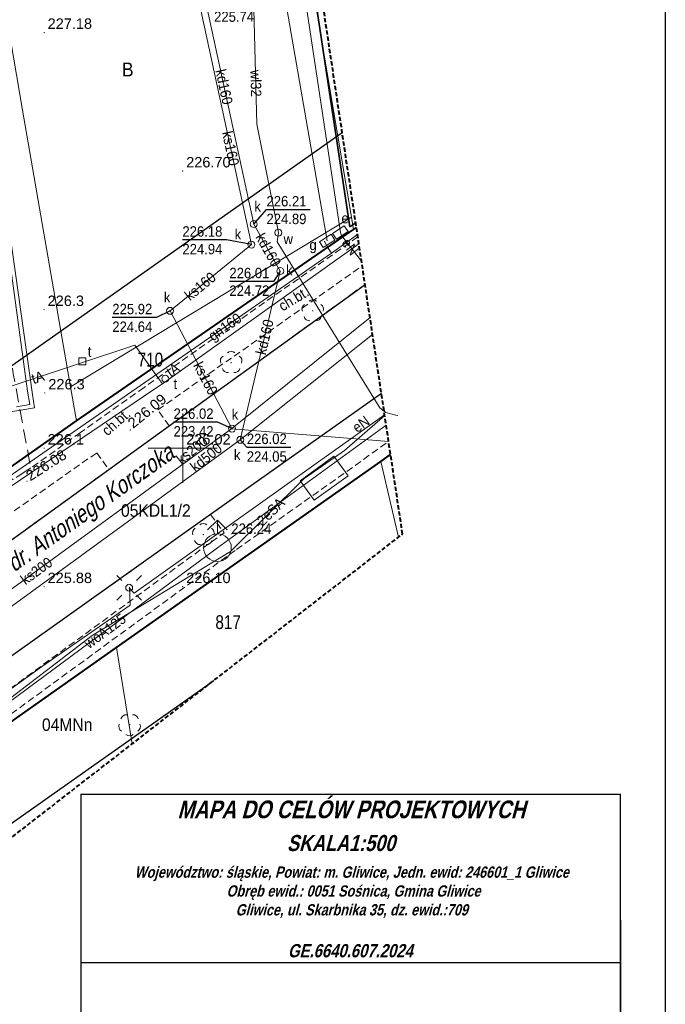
# Model space of a CAD drawing. Extents: x 6551780 to 6552081, y 5572957 to 5573171.
# Tile 8 of 19: x 6551838 to 6551885, y 5573010 to 5573081. Entities that reach past the tile are written whole.
import ezdxf
from ezdxf.enums import TextEntityAlignment as Align

# ---------------------------------------------------------------- set-up
doc = ezdxf.new("R2010")
doc.units = 0
doc.header["$LTSCALE"] = 0.5
for name, pattern in [('1.0_0.5', [1.5, 1, -0.5]), ('1.5_0.5', [2, 1.5, -0.5]), ('2', [0.9, 0.6, -0.3]), ('2 1', [3, 2, -1]), ('219-500', [0, 0]), ('3 1', [4, 3, -1]), ('EGBA', [5, 4, -1]), ('mz1.0_0.5', [1.5, 1, -0.5]), ('otda_500', [0, 0])]:
    doc.linetypes.add(name, pattern=pattern)
for name, color, linetype in [('203-punkt graniczny', 7, 'Continuous'), ('211-numer działki ewidencyjnej', 7, 'Continuous'), ('218-kontur użytku gruntowego', 7, 'Continuous'), ('219-działka ewidencyjna', 7, 'Continuous'), ('994-Nazwa ulicy', 7, 'Continuous'), ('chodnik', 7, 'Continuous'), ('chodnik (powierzchnia)', 7, 'Continuous'), ('chodnik-Atr17', 7, 'Continuous'), ('drzewo liściaste', 7, 'Continuous'), ('hydrant', 7, 'Continuous'), ('jezdnia', 7, 'Continuous'), ('krawężnik', 7, 'Continuous'), ('latarnia na słupie lub maszcie (punkt)', 7, 'Continuous'), ('ogrodzenie trwałe', 7, 'Continuous'), ('OTRN_O', 7, 'Continuous'), ('podpora przewodów', 7, 'Continuous'), ('przewód ciepłowniczy', 7, 'Continuous'), ('przewód elektroenergetyczny (linia)', 7, 'Continuous'), ('przewód elektroenergetyczny (linia)-Atr1', 7, 'Continuous'), ('przewód gazowy', 7, 'Continuous'), ('przewód gazowy-Atr1', 7, 'Continuous'), ('przewód kanalizacyjny', 7, 'Continuous'), ('przewód kanalizacyjny-Atr1', 7, 'Continuous'), ('przewód telekomunikacyjny (linia)', 7, 'Continuous'), ('przewód telekomunikacyjny (linia)-Atr1', 7, 'Continuous'), ('przewód wodociągowy', 7, 'Continuous'), ('przewód wodociągowy-Atr1', 7, 'Continuous'), ('rzedna', 7, 'Continuous'), ('rzedna-Atr2', 7, 'Continuous'), ('rzedna-Atr3', 7, 'Continuous'), ('Strzałka', 7, 'Continuous'), ('studnia kanalizacyjna', 7, 'Continuous'), ('studnia kanalizacyjna-Atr17', 7, 'Continuous'), ('studzienka kwadratowa - przewód telekomunikacyjny (punkt)', 7, 'Continuous'), ('szafa elektroenergetyczna lub kontener', 7, 'Continuous'), ('szafa elektroenergetyczna lub kontener-Atr17', 7, 'Continuous'), ('szafa gazowa lub kontener', 7, 'Continuous'), ('szafa gazowa lub kontener-Atr17', 7, 'Continuous'), ('WD-549_SZKIC', 7, 'Continuous'), ('wiata', 7, 'Continuous'), ('właz do komory lub kanału - okrągły', 7, 'Continuous'), ('właz do komory lub kanału - okrągły-Atr17', 7, 'Continuous'), ('właz kwadratowy - siec telekomunikacyjna (punkt)', 7, 'Continuous'), ('właz kwadratowy - siec telekomunikacyjna (punkt)-Atr17', 7, 'Continuous'), ('właz okrągły - siec inna (punkt)', 7, 'Continuous'), ('właz okrągły - siec telekomunikacyjna (punkt)', 7, 'Continuous'), ('właz okrągły - siec telekomunikacyjna (punkt)-Atr17', 7, 'Continuous')]:
    doc.layers.add(name, color=color, linetype=linetype)
for name, color, linetype, lineweight, true_color in [('EGB', 7, 'Continuous', 20, 0x000000), ('EGB_O', 7, 'Continuous', 20, 0x000000), ('EGUG_O', 7, 'Continuous', 20, 0x000000), ('OTD', 7, 'Continuous', 20, 0x000000), ('OTD_O', 7, 'Continuous', 20, 0x000000), ('OTK', 7, 'Continuous', 20, 0x000000), ('OTK_O', 7, 'Continuous', 20, 0x000000), ('OTRN', 7, 'Continuous', 20, 0x000000), ('OTRS', 7, 'Continuous', 20, 0x000000), ('OTRS_O', 7, 'Continuous', 20, 0x000000), ('OTZ', 7, 'Continuous', 20, 0x000000), ('PARSI', 7, 'Continuous', 20, 0x000000), ('SUK', 7, 'Continuous', 20, 0x803300), ('SUK_O', 7, 'Continuous', 20, 0x803300), ('SUPS', 7, 'Continuous', 20, 0x000000), ('SUPS_O', 7, 'Continuous', 20, 0x000000), ('SUW', 5, 'Continuous', 20, 0x0000ff), ('SUW_O', 5, 'Continuous', 20, 0x0000ff)]:
    doc.layers.add(name, color=color, linetype=linetype, lineweight=lineweight, true_color=true_color)
doc.styles.add('BDOT', font='Arial.ttf', dxfattribs={"width": 0.9})
doc.styles.add('EGiB', font='Arial.ttf', dxfattribs={"width": 0.9})
doc.styles.add('GESUT', font='arial.ttf', dxfattribs={"width": 0.9, "height": 1.5})
doc.styles.get("Standard").update_dxf_attribs({"font": 'arial.ttf', "width": 0.9})
doc.styles.add('Standard1', font='simplex.shx', dxfattribs={"width": 0.8, "oblique": 15.3})
doc.linetypes.add('MPNLZ', pattern='A,6,-2,[35,msgB.shx,S=0.016,R=0,X=-1,Y=0],6', length=14)
doc.linetypes.add('OTKB', pattern='A,7,[28,msgB.shx,S=1,R=0,X=0.35,Y=0],-0.7', length=7.7)
doc.linetypes.add('OTOO', pattern='A,7.5,[30,msgB.shx,S=1.28,R=0,X=0,Y=0],7.5', length=15)

# ---------------------------------------------------------------- blocks, each defined once
blk = doc.blocks.new('203')
at = {"linetype": 'Continuous', "lineweight": 0}
h = blk.add_hatch(color=0, dxfattribs=at)
edge = h.paths.add_edge_path()
edge.add_arc((0, 0), 0.045, 0, 360)
blk = doc.blocks.new('US22')
at = {"color": 0, "linetype": 'Continuous', "lineweight": 13}
blk.add_circle((0, 0), 0.25, dxfattribs=at)
blk = doc.blocks.new('SM011')
at = {"color": 0, "linetype": 'Continuous', "lineweight": 13}
for p, q in [((-0.53, 0.531), (-0.883, 0.884)), ((0.531, 0.531), (0.884, 0.884)), ((-0.53, -0.53), (-0.883, -0.883)), ((0.531, -0.53), (0.884, -0.883))]:
    blk.add_line(p, q, dxfattribs=at)
blk = doc.blocks.new('US15')
at = {"color": 0, "linetype": 'Continuous', "lineweight": 13}
blk.add_circle((0, 0), 0.25, dxfattribs=at)
blk = doc.blocks.new('PW01')
at = {"linetype": 'Continuous', "lineweight": 13}
h = blk.add_hatch(color=0, dxfattribs=at)
edge = h.paths.add_edge_path()
edge.add_arc((0, 0), 0.045, 0, 360)
blk = doc.blocks.new('US15A')
at = {"color": 0, "linetype": 'Continuous', "lineweight": 0}
blk.add_lwpolyline([(-0.25, -0.25), (0.25, -0.25), (0.25, 0.25), (-0.25, 0.25)], close=True, dxfattribs=at)
blk = doc.blocks.new('US22A')
at = {"color": 0, "linetype": 'Continuous', "lineweight": 0}
blk.add_lwpolyline([(-0.25, -0.25), (0.25, -0.25), (0.25, 0.25), (-0.25, 0.25)], close=True, dxfattribs=at)
blk = doc.blocks.new('US18')
at = {"color": 0, "linetype": 'Continuous', "lineweight": 13}
for p, q in [((-0.5, -0.25), (-0.5, 0.25)), ((-0.5, 0.25), (0.5, 0.25)), ((0.5, -0.25), (0.5, 0.25)), ((-0.5, -0.25), (0.5, -0.25))]:
    blk.add_line(p, q, dxfattribs=at)
blk = doc.blocks.new('US20')
at = {"color": 0, "linetype": 'Continuous', "lineweight": 13}
for p, q in [((-0.5, -0.25), (-0.5, 0.25)), ((-0.5, 0.25), (0.5, 0.25)), ((0.5, -0.25), (0.5, 0.25)), ((-0.5, -0.25), (0.5, -0.25))]:
    blk.add_line(p, q, dxfattribs=at)
blk = doc.blocks.new('SUWH')
at = {"layer": 'SUW', "color": 0, "lineweight": 18}
for p in [(-0.707, 1.293), (0, 1), (0.707, 1.293)]:
    blk.add_line(p, (0, 2), dxfattribs=at)
blk.add_circle((0, 0), 1, dxfattribs=at)
blk = doc.blocks.new('OP021')
at = {"linetype": 'Continuous', "lineweight": 13}
h = blk.add_hatch(color=0, dxfattribs=at)
edge = h.paths.add_edge_path()
edge.add_arc((0, 0), 0.05, 0, 360)
at = {"color": 0, "linetype": 'Continuous', "lineweight": 13}
for centre, start, end in [((0, 0.4), 49.272, 130.728), ((-0.38, 0.124), 121.308, 202.548), ((0.38, 0.124), 337.452, 58.692), ((-0.235, -0.324), 193.221, 274.871), ((0.235, -0.324), 265.129, 346.779)]:
    blk.add_arc(centre, 0.4, start, end, dxfattribs=at)
blk = doc.blocks.new('SUPS_a')
at = {"layer": 'SUPS', "color": 0, "const_width": 0.09, "flags": 128}
blk.add_lwpolyline([(-0.04, 0, 1), (0.04, 0, 1)], format="xyb", close=True, dxfattribs=at)
at = {"layer": 'SUPS_O', "color": 0, "style": 'GESUT', "width": 0.9}
blk.add_attdef('RZG', text='', height=1.5, dxfattribs=at).set_placement((1.37, -0.68), align=Align.MIDDLE_LEFT)
blk.add_attdef('RZD', text='', height=1.5, dxfattribs=at).set_placement((1.37, -2.04), align=Align.TOP_LEFT)
blk = doc.blocks.new('SUKS')
at = {"layer": 'SUK', "color": 0, "lineweight": 18}
blk.add_circle((0, 0), 0.5, dxfattribs=at)
blk = doc.blocks.new('SUWW')
at = {"layer": 'SUW', "color": 0, "const_width": 0.4, "flags": 128}
blk.add_lwpolyline([(-0.2, 0, 1), (0.2, 0, 1)], format="xyb", close=True, dxfattribs=at)
blk = doc.blocks.new('OTZL')
at = {"layer": 'OTZ', "color": 0, "lineweight": 18, "const_width": 0.1}
blk.add_lwpolyline([(-0.05, 0, 1), (0.05, 0, 1)], format="xyb", close=True, dxfattribs=at)
at = {"layer": 'OTZ', "color": 0, "lineweight": 18}
for centre, start, end in [((0.25, 0.76), 12, 132), ((-0.65, 0.47), 84, 204), ((0.8, 0), 300, 60), ((-0.65, -0.47), 156, 276), ((0.25, -0.76), 228, 348)]:
    blk.add_arc(centre, 0.7, start, end, dxfattribs=at)
blk = doc.blocks.new('A$C664B228D')
at = {"layer": 'EGB', "color": 18, "true_color": 0x000000}
for p, q in [((6551824.295, 5573065.836), (6551824.76, 5573062.668)), ((6551824.847, 5573065.522), (6551825.194, 5573063.152)), ((6551825.363, 5573065.444), (6551825.668, 5573063.369)), ((6551825.857, 5573065.524), (6551826.161, 5573063.454))]:
    blk.add_line(p, q, dxfattribs=at)
at = {"layer": 'EGB', "color": 18, "linetype": 'Continuous', "lineweight": 50, "true_color": 0x000000, "flags": 128}
blk.add_lwpolyline([(6551825.96, 5573065.55), (6551826.27, 5573063.46), (6551825.834, 5573063.438), (6551825.233, 5573063.188), (6551824.89, 5573062.87), (6551824.711, 5573062.591), (6551824.564, 5573062.151), (6551824.54, 5573061.92), (6551824.4, 5573061.89), (6551825.75, 5573052.92), (6551835.99, 5573054.41), (6551834.546, 5573064.044), (6551835.03, 5573064.12), (6551834.52, 5573067.54), (6551834.01, 5573067.48), (6551832.55, 5573077.03), (6551822.33, 5573075.5), (6551823.69, 5573066.54), (6551823.82, 5573066.56), (6551823.97, 5573066.215), (6551824.198, 5573065.913), (6551824.53, 5573065.65), (6551824.981, 5573065.468), (6551825.509, 5573065.435)], close=True, dxfattribs=at)
at = {"layer": 'EGB', "color": 18, "linetype": 'EGBA', "lineweight": 50, "true_color": 0x000000, "flags": 128}
blk.add_lwpolyline([(6551823.69, 5573066.54), (6551824.4, 5573061.89), (6551824.54, 5573061.92), (6551824.564, 5573062.151), (6551824.711, 5573062.591), (6551824.89, 5573062.87), (6551825.233, 5573063.188), (6551825.834, 5573063.438), (6551826.27, 5573063.46), (6551825.96, 5573065.55), (6551825.509, 5573065.435), (6551824.981, 5573065.468), (6551824.53, 5573065.65), (6551824.198, 5573065.913), (6551823.97, 5573066.215), (6551823.82, 5573066.56)], close=True, dxfattribs=at)
at = {"layer": 'EGB', "color": 18, "lineweight": 18, "true_color": 0x000000, "flags": 128}
blk.add_lwpolyline([(6551824.579, 5573062.197), (6551824.31, 5573062.29), (6551823.76, 5573066.04), (6551823.97, 5573066.215), (6551824.198, 5573065.913), (6551824.53, 5573065.65), (6551824.981, 5573065.468), (6551825.509, 5573065.435), (6551825.96, 5573065.55), (6551826.27, 5573063.46), (6551825.834, 5573063.438), (6551825.233, 5573063.188), (6551824.89, 5573062.87), (6551824.711, 5573062.591)], close=True, dxfattribs=at)
at = {"layer": 'OTD', "color": 18, "lineweight": 25, "true_color": 0x000000, "flags": 128}
blk.add_lwpolyline([(6551821.98, 5573080.66), (6551824.96, 5573081.11), (6551824.017, 5573087.056), (6551821.05, 5573086.61)], close=True, dxfattribs=at)
at = {"layer": 'OTK', "color": 18, "linetype": '3 1', "lineweight": 18, "true_color": 0x000000, "flags": 128}
blk.add_lwpolyline([(6551829.218, 5573088.387), (6551820.82, 5573086.61), (6551821.81, 5573080.51), (6551830.29, 5573081.78), (6551829.5, 5573086.65)], close=True, dxfattribs=at)
at = {"layer": 'OTK', "color": 18, "linetype": '2 1', "lineweight": 18, "true_color": 0x000000, "flags": 128}
for points in [[(6551837.7, 5573047.7), (6551835.99, 5573054.41), (6551834.546, 5573064.044), (6551835.03, 5573064.12), (6551834.52, 5573067.54), (6551834.01, 5573067.48), (6551832.644, 5573076.417), (6551834.78, 5573075.6), (6551837.775, 5573055.351), (6551839.04, 5573048.57)], [(6551820.03, 5573075.01), (6551821.27, 5573066.22), (6551823.69, 5573066.54), (6551823.82, 5573066.56), (6551823.97, 5573066.215), (6551823.76, 5573066.04), (6551824.271, 5573062.553), (6551822.74, 5573061.86), (6551822.32, 5573061.3), (6551823.47, 5573052.661), (6551824.04, 5573048.75), (6551824.96, 5573042.62), (6551823.74, 5573042.49), (6551823.51, 5573043.77), (6551822.53, 5573050.4), (6551822.07, 5573053.09), (6551820.68, 5573062.22), (6551820.1, 5573066.26), (6551818.86, 5573074.86)]]:
    blk.add_lwpolyline(points, close=True, dxfattribs=at)
at = {"layer": 'OTK', "color": 18, "linetype": 'OTKB', "lineweight": 18, "true_color": 0x000000, "flags": 128}
blk.add_lwpolyline([(6551821.05, 5573062.85), (6551820.87, 5573064.53)], dxfattribs=at)
at = {"layer": 'SUPS', "color": 36, "linetype": 'Continuous', "true_color": 0x803300}
for points in [[(6551816.28, 5573070.27), (6551817.102, 5573068.214), (6551819.915, 5573068.214)], [(6551818.37, 5573057.47), (6551819.094, 5573055.747), (6551821.91, 5573055.747)]]:
    blk.add_lwpolyline(points, dxfattribs=at)
at = {"layer": 'SUPS', "color": 5, "linetype": 'Continuous', "true_color": 0x0000ff}
blk.add_lwpolyline([(6551821.927, 5573061.856), (6551821.993, 5573060.032), (6551824.805, 5573060.032)], dxfattribs=at)
at = {"layer": 'OTZ', "color": 96, "lineweight": 18, "true_color": 0x008000, "xscale": 0.5, "yscale": 0.5, "zscale": 0.5}
blk.add_blockref('OTZL', (6551836.62, 5573043.887, 0.5), dxfattribs=at)
at = {"layer": 'SUPS', "color": 36, "true_color": 0x803300, "xscale": 0.5, "yscale": 0.5, "zscale": 0.5}
for p, values in [((6551816.28, 5573070.27, 226.46), {'RZG': '226.46'}), ((6551818.37, 5573057.47, 226.19), {'RZG': '226.19'})]:
    blk.add_blockref('SUPS_a', p, dxfattribs=at).add_auto_attribs(values)
at = {"layer": 'SUPS', "color": 5, "true_color": 0x0000ff, "xscale": 0.5, "yscale": 0.5, "zscale": 0.5}
blk.add_blockref('SUPS_a', (6551821.927, 5573061.856, 226.3), dxfattribs=at).add_auto_attribs({'RZG': '226.30'})
at = {"layer": 'SUW', "color": 5, "true_color": 0x0000ff, "xscale": 0.5, "yscale": 0.5, "zscale": 0.5}
blk.add_blockref('SUWW', (6551821.927, 5573061.856, 226.3), dxfattribs=at)
at = {"layer": 'EGB_O', "color": 18, "true_color": 0x000000, "char_height": 1, "attachment_point": 5, "style": 'EGiB'}
for s, insert in [('2/4', (6551824.244, 5573064.889)), ('m4', (6551829.553, 5573063.751))]:
    blk.add_mtext(s, dxfattribs=dict(at, insert=insert))
at = {"layer": 'OTD_O', "color": 18, "true_color": 0x000000, "insert": (6551822.827, 5573083.912), "char_height": 0.75, "attachment_point": 5, "style": 'BDOT'}
blk.add_mtext('sm', dxfattribs=at)
at = {"layer": 'OTK_O', "color": 18, "true_color": 0x000000, "insert": (6551827.391, 5573085.156), "char_height": 0.75, "attachment_point": 5, "style": 'BDOT'}
blk.add_mtext('kb.', dxfattribs=at)
at = {"layer": 'OTK_O', "color": 18, "true_color": 0x000000, "char_height": 0.75, "attachment_point": 5, "style": 'BDOT'}
for s, insert, rotation in [('ch.pb.', (6551820.172, 5573070.278), 279.30205), ('ch.kb.', (6551836.608, 5573059.364), 279.73699)]:
    blk.add_mtext(s, dxfattribs=dict(at, insert=insert, rotation=rotation))
at = {"layer": 'SUK_O', "color": 36, "true_color": 0x803300, "char_height": 0.75, "attachment_point": 5, "style": 'GESUT'}
for insert in [(6551816.926, 5573069.79), (6551817.683, 5573057.726)]:
    blk.add_mtext('k', dxfattribs=dict(at, insert=insert))
at = {"layer": 'SUW_O', "color": 5, "true_color": 0x0000ff, "insert": (6551822.028, 5573062.46), "char_height": 0.75, "attachment_point": 5, "style": 'GESUT'}
blk.add_mtext('w', dxfattribs=at)
at = {"layer": 'SUK', "color": 36, "lineweight": 18, "true_color": 0x803300, "xscale": 0.5, "yscale": 0.5, "zscale": 0.5}
for p in [(6551816.28, 5573070.27, 226.461), (6551818.37, 5573057.47, 226.186)]:
    blk.add_blockref('SUKS', p, dxfattribs=at)
blk = doc.blocks.new('mzsk')
at = {"layer": 'PARSI', "color": 0}
for p, q in [((0, -5), (0, 5)), ((5, 0), (-5, 0))]:
    blk.add_line(p, q, dxfattribs=at)
blk = doc.blocks.new('OTRS')
at = {"layer": 'OTRS', "color": 0, "lineweight": -3, "const_width": 0.09}
blk.add_lwpolyline([(-0.04, 0, 1), (0.04, 0, 1)], format="xyb", close=True, dxfattribs=at)
at = {"layer": 'OTRS_O', "color": 0, "style": 'BDOT'}
blk.add_attdef('RZEDNA', (0.51, 0.52), '', height=1.5, dxfattribs=at)
blk = doc.blocks.new('OTRN')
at = {"layer": 'OTRN', "color": 0, "const_width": 0.09}
blk.add_lwpolyline([(-0.04, 0, 1), (0.04, 0, 1)], format="xyb", close=True, dxfattribs=at)
at = {"layer": 'OTRN_O', "color": 0, "style": 'BDOT'}
blk.add_attdef('RZEDNA', (0.51, 0.52), '', height=1.5, dxfattribs=at)
blk = doc.blocks.new('A$C664B2598')
at = {"layer": 'Strzałka', "linetype": 'MPNLZ', "lineweight": 25}
blk.add_line((6551827.812, 5573016.011), (6551852.255, 5573033.234), dxfattribs=at)
at = {"layer": 'Strzałka', "color": 6, "linetype": 'Continuous', "lineweight": 40}
for points in [[(6551817.056, 5573111.167), (6551820.46, 5573088.5), (6551822.49, 5573075.07), (6551826.58, 5573047.98), (6551827.19, 5573046.51), (6551828.21, 5573045.3), (6551829.71, 5573044.6), (6551831.36, 5573044.61), (6551832.82, 5573045.27), (6551842.33, 5573051.98), (6551862.33, 5573065.78), (6551862.542, 5573065.93)], [(6551800.352, 5572998.307), (6551824.21, 5573020.78), (6551845.22, 5573035.6), (6551864.3, 5573049.04), (6551865.007, 5573049.539)]]:
    blk.add_lwpolyline(points, dxfattribs=at)
at = {"layer": 'Strzałka', "linetype": 'MPNLZ', "lineweight": 25}
blk.add_lwpolyline([(6551861.514, 5573072.763), (6551835.43, 5573054.37), (6551825.84, 5573052.93)], dxfattribs=at)
at = {"layer": 'OTRN', "color": 18, "true_color": 0x000000, "xscale": 0.5, "yscale": 0.5, "zscale": 0.5}
for p, values in [((6551840, 5573060, 226.34), {'RZEDNA': '226.3'}), ((6551840.05, 5573053.98, 226.29), {'RZEDNA': '226.3'}), ((6551840, 5573050, 226.14), {'RZEDNA': '226.1'})]:
    blk.add_blockref('OTRN', p, dxfattribs=at).add_auto_attribs(values)
at = {"layer": 'OTRS', "color": 18, "true_color": 0x000000, "xscale": 0.5, "yscale": 0.5, "zscale": 0.5}
for p, values in [((6551840, 5573080, 227.18), {'RZEDNA': '227.18'}), ((6551850, 5573070, 226.7), {'RZEDNA': '226.70'}), ((6551850, 5573050, 226.02), {'RZEDNA': '226.02'}), ((6551840, 5573040, 225.88), {'RZEDNA': '225.88'}), ((6551850, 5573040, 226.1), {'RZEDNA': '226.10'})]:
    blk.add_blockref('OTRS', p, dxfattribs=at).add_auto_attribs(values)
at = {"layer": 'OTRS', "color": 18, "true_color": 0x000000}
ref = blk.add_blockref('OTRS', (6551846.22, 5573051.31, 226.09), dxfattribs=dict(at, xscale=0.5, yscale=0.5, zscale=0.5))
ref.add_attrib('RZEDNA', '226.09', (6551846.422, 5573051.382, 226.09), dxfattribs={"layer": 'OTRS_O', "color": 0, "height": 0.75, "rotation": 39.02568, "style": 'BDOT'})
ref = blk.add_blockref('OTRS', (6551838.76, 5573047.61, 226.08), dxfattribs=dict(at, xscale=0.5, yscale=0.5, zscale=0.5))
ref.add_attrib('RZEDNA', '226.08', (6551839.001, 5573047.594, 226.08), dxfattribs={"layer": 'OTRS_O', "color": 0, "height": 0.75, "rotation": 32.51751, "style": 'BDOT'})
at = {"layer": 'Strzałka', "color": 6, "linetype": 'MPNLZ', "lineweight": 40, "char_height": 0.9, "attachment_point": 1}
for s, insert, width in [('05KDL1/2', (6551845.546, 5573045.946), 12.40306), ('04MNn', (6551839.843, 5573030.491), 14.04233)]:
    blk.add_mtext(s, dxfattribs=dict(at, insert=insert, width=width))

msp = doc.modelspace()

# ---------------------------------------------------------------- linework, layer by layer
at = {"color": 0}
msp.add_line((6551842.657, 5573025.03, 572.033), (6551881.609, 5573025.03, 572.033), dxfattribs=at)
at = {"layer": '218-kontur użytku gruntowego', "color": 96, "linetype": 'Continuous', "lineweight": 18, "true_color": 0x008000, "flags": 128}
for points in [[(6551842.33, 5573051.98), (6551862.33, 5573065.78)], [(6551862.33, 5573065.78), (6551842.33, 5573051.98)], [(6551832.82, 5573045.27), (6551842.33, 5573051.98)], [(6551842.33, 5573051.98), (6551832.82, 5573045.27)], [(6551845.22, 5573035.6), (6551864.3, 5573049.04)], [(6551864.3, 5573049.04), (6551845.22, 5573035.6)], [(6551824.21, 5573020.78), (6551845.22, 5573035.6)], [(6551845.22, 5573035.6), (6551824.21, 5573020.78)]]:
    msp.add_lwpolyline(points, dxfattribs=at)
at = {"layer": '218-kontur użytku gruntowego', "color": 96, "linetype": 'Continuous', "lineweight": 18, "true_color": 0x008000}
for points in [[(6551862.33, 5573065.78), (6551862.542, 5573065.93)], [(6551862.542, 5573065.93), (6551862.33, 5573065.78)], [(6551865.007, 5573049.538), (6551864.3, 5573049.04)], [(6551864.3, 5573049.04), (6551865.007, 5573049.538)], [(6551864.3, 5573049.04), (6551865.57, 5573043.567)], [(6551865.57, 5573043.567), (6551864.3, 5573049.04)]]:
    msp.add_lwpolyline(points, dxfattribs=at)
at = {"layer": '219-działka ewidencyjna', "color": 7, "linetype": '219-500', "lineweight": 18, "flags": 128}
for points in [[(6551859.03, 5573085.39), (6551862.18, 5573066.67)], [(6551837.35, 5573080.76), (6551838.45, 5573074.39)], [(6551838.45, 5573074.39), (6551841.91, 5573054.42)], [(6551862.18, 5573066.67), (6551841.91, 5573054.42)], [(6551862.18, 5573066.67), (6551862.33, 5573065.78)], [(6551862.33, 5573065.78), (6551842.33, 5573051.98)], [(6551841.91, 5573054.42), (6551842.33, 5573051.98)], [(6551842.33, 5573051.98), (6551832.82, 5573045.27)], [(6551864.3, 5573049.04), (6551845.22, 5573035.6)], [(6551845.22, 5573035.6), (6551824.21, 5573020.78)]]:
    msp.add_lwpolyline(points, dxfattribs=at)
at = {"layer": '219-działka ewidencyjna', "color": 7, "linetype": '219-500', "lineweight": 18}
for points in [[(6551862.33, 5573065.78), (6551862.542, 5573065.93)], [(6551865.007, 5573049.538), (6551864.3, 5573049.04)], [(6551864.3, 5573049.04), (6551865.573, 5573043.569)], [(6551845.22, 5573035.6), (6551846.366, 5573028.663)]]:
    msp.add_lwpolyline(points, dxfattribs=at)
at = {"layer": 'chodnik', "color": 7, "linetype": '1.0_0.5', "lineweight": 18}
msp.add_lwpolyline([(6551862.644, 5573065.252), (6551847.21, 5573054.38), (6551842.62, 5573051.12), (6551839.04, 5573048.57), (6551837.7, 5573047.7)], dxfattribs=at)
at = {"layer": 'chodnik (powierzchnia)', "color": 7, "linetype": 'mz1.0_0.5', "lineweight": 18}
msp.add_lwpolyline([(6551811.47, 5573009.48), (6551823.7, 5573020.65), (6551853.88, 5573042.69), (6551864.867, 5573050.469)], dxfattribs=at)
at = {"layer": 'chodnik (powierzchnia)', "color": 7, "linetype": 'mz1.0_0.5', "lineweight": 18, "flags": 128}
msp.add_lwpolyline([(6551818.15, 5573019.96), (6551819.27, 5573018.65), (6551822.67, 5573021.77), (6551850.54, 5573042.12), (6551852.99, 5573043.89), (6551852.01, 5573045.21)], dxfattribs=at)
at = {"layer": 'ogrodzenie trwałe', "color": 7, "linetype": 'OTOO', "lineweight": 35}
msp.add_lwpolyline([(6551859.17, 5573085.08), (6551862.07, 5573065.98), (6551862.49, 5573066.27)], dxfattribs=at)
at = {"layer": 'przewód ciepłowniczy', "color": 212, "linetype": 'Continuous', "lineweight": 18, "true_color": 0xd200d2}
for points in [[(6551829.07, 5573051.28), (6551838.33, 5573052.74), (6551839.31, 5573052.91), (6551839.17, 5573053.87), (6551837.5, 5573065.69)], [(6551838.01, 5573052.97), (6551838.98, 5573053.14), (6551838.8, 5573054.1), (6551837.18, 5573065.96)]]:
    msp.add_lwpolyline(points, dxfattribs=at)
at = {"layer": 'przewód elektroenergetyczny (linia)', "color": 1, "linetype": 'Continuous', "lineweight": 18, "flags": 128}
msp.add_lwpolyline([(6551861.38, 5573065.56), (6551858, 5573088.02), (6551856, 5573099.47), (6551852.45, 5573100.01)], dxfattribs=at)
at = {"layer": 'przewód elektroenergetyczny (linia)', "color": 1, "linetype": 'Continuous', "lineweight": 18}
for points in [[(6551862.909, 5573063.486), (6551861.46, 5573065.34), (6551861.38, 5573065.56)], [(6551823.04, 5573021.63), (6551832.53, 5573028.11), (6551843.48, 5573036.48), (6551853.45, 5573042.55), (6551858.75, 5573047.78), (6551861.67, 5573049.83), (6551864.582, 5573052.361)], [(6551864.575, 5573052.411), (6551846.51, 5573039.52), (6551846.14, 5573039.91)], [(6551846.16, 5573039.97), (6551846.2, 5573038.67), (6551839.81, 5573034.22), (6551826.26, 5573024.45), (6551820, 5573019.26), (6551818.58, 5573019.46), (6551818.61, 5573019), (6551814.35, 5573014.12), (6551800.32, 5573001.52), (6551799.9, 5573001.142)]]:
    msp.add_lwpolyline(points, dxfattribs=at)
at = {"layer": 'przewód gazowy', "color": 52, "linetype": 'Continuous', "lineweight": 18, "true_color": 0xbfbf00, "flags": 128}
for points in [[(6551860.42, 5573064.95), (6551854.01, 5573101.99), (6551852.1, 5573102.06)], [(6551860.73, 5573064.08), (6551860.62, 5573064.25), (6551860.48, 5573064.48), (6551860.24, 5573064.91)]]:
    msp.add_lwpolyline(points, dxfattribs=at)
at = {"layer": 'przewód gazowy', "color": 52, "linetype": 'Continuous', "lineweight": 18, "true_color": 0xbfbf00}
msp.add_lwpolyline([(6551829.71, 5573042.56), (6551831.56, 5573043.81), (6551837.49, 5573047.95), (6551860.73, 5573064.08), (6551862.618, 5573065.425)], dxfattribs=at)
at = {"layer": 'przewód kanalizacyjny', "color": 36, "linetype": 'Continuous', "lineweight": 18, "true_color": 0x803300, "flags": 128}
for points in [[(6551853.56, 5573051.41), (6551849.09, 5573059.91), (6551854.96, 5573064.69), (6551850.93, 5573083.4), (6551851.32, 5573092.78), (6551851.96, 5573097.02)], [(6551854.16, 5573050.6), (6551857.04, 5573062.78), (6551855.13, 5573066.17), (6551851.53, 5573082.85), (6551852.34, 5573094.98)]]:
    msp.add_lwpolyline(points, dxfattribs=at)
at = {"layer": 'przewód kanalizacyjny', "color": 36, "linetype": 'Continuous', "lineweight": 18, "true_color": 0x803300}
for points in [[(6551798.786, 5573008.149), (6551815.1, 5573023.34), (6551815.39, 5573023.61), (6551815.71, 5573023.85), (6551853.56, 5573051.41), (6551863.521, 5573059.42)], [(6551863.702, 5573058.212), (6551854.16, 5573050.6), (6551816.21, 5573022.99), (6551799.007, 5573006.757)], [(6551853.58, 5573051.4), (6551864.867, 5573050.468)]]:
    msp.add_lwpolyline(points, dxfattribs=at)
at = {"layer": 'przewód telekomunikacyjny (linia)', "color": 30, "linetype": 'Continuous', "lineweight": 18, "true_color": 0xff9100}
for points in [[(6551848.54, 5573054.65), (6551849.15, 5573055.08), (6551862.719, 5573064.753)], [(6551848.54, 5573054.65), (6551848.33, 5573054.93), (6551846.54, 5573057.43), (6551834.69, 5573053.5), (6551834.161, 5573054.144)]]:
    msp.add_lwpolyline(points, dxfattribs=at)
at = {"layer": 'przewód telekomunikacyjny (linia)', "color": 30, "linetype": 'Continuous', "lineweight": 18, "true_color": 0xff9100, "flags": 128}
msp.add_lwpolyline([(6551815.95, 5573031.91), (6551816.56, 5573032.35), (6551829.4, 5573041.69), (6551847.92, 5573054.22), (6551848.54, 5573054.65)], dxfattribs=at)
at = {"layer": 'przewód wodociągowy', "color": 5, "linetype": 'Continuous', "lineweight": 18, "flags": 128}
msp.add_lwpolyline([(6551865.54, 5573052.35), (6551865.39, 5573052.39), (6551864.67, 5573052.58), (6551864.23, 5573052.9), (6551856.81, 5573064.88), (6551856.91, 5573065.55), (6551855.36, 5573073.39), (6551855.14, 5573081.67), (6551855, 5573083.2), (6551855.11, 5573089.52), (6551853.41, 5573099.07), (6551852.43, 5573100.13)], dxfattribs=at)
at = {"layer": 'przewód wodociągowy', "color": 5, "linetype": 'Continuous', "lineweight": 18}
msp.add_lwpolyline([(6551818.5, 5573018.92), (6551819.91, 5573019.94), (6551823.02, 5573021.48), (6551832.8, 5573028.22), (6551852.51, 5573042.81), (6551864.687, 5573051.667)], dxfattribs=at)
at = {"layer": 'rzedna-Atr2', "color": 36, "true_color": 0x803300, "flags": 128}
for points in [[(6551855.13, 5573066.17), (6551856.05, 5573067.21), (6551859.196, 5573067.21)], [(6551854.96, 5573064.69), (6551853.16, 5573065.03), (6551849.982, 5573065.03)], [(6551857.04, 5573062.78), (6551856.55, 5573062.03), (6551853.372, 5573062.03)], [(6551849.09, 5573059.91), (6551848.1, 5573059.43), (6551844.922, 5573059.43)], [(6551853.56, 5573051.41), (6551852.52, 5573051.88), (6551849.342, 5573051.88)], [(6551854.16, 5573050.6), (6551854.63, 5573050.06), (6551857.803, 5573050.06)]]:
    msp.add_lwpolyline(points, dxfattribs=at)
at = {"layer": 'WD-549_SZKIC'}
msp.add_line((6551881.609, 5573004.184, 572.033), (6551881.609, 5573025.03, 572.033), dxfattribs=at)
at = {"layer": 'WD-549_SZKIC', "lineweight": 25, "elevation": 572.033}
for points in [[(6551842.657, 5573025.03), (6551842.657, 5572986.054)], [(6551881.609, 5573015.935), (6551881.609, 5572986.052)], [(6551842.657, 5573012.884), (6551862.093, 5573012.884), (6551877.166, 5573012.884), (6551881.609, 5573012.884)]]:
    msp.add_lwpolyline(points, dxfattribs=at)
at = {"layer": 'wiata', "color": 7, "linetype": 'otda_500', "lineweight": 18, "flags": 128}
msp.add_lwpolyline([(6551858.47, 5573047.65), (6551859.48, 5573046.24), (6551861.94, 5573048), (6551860.92, 5573049.42)], close=True, dxfattribs=at)

# ---------------------------------------------------------------- block references
at = {"layer": '203-punkt graniczny', "color": 7, "linetype": 'Continuous', "lineweight": 18}
msp.add_blockref('203', (6551838.45, 5573074.39), dxfattribs=at)
at = {"layer": 'drzewo liściaste', "color": 94, "linetype": 'Continuous', "lineweight": 18}
for p in [(6551859.39, 5573059.91), (6551853.5, 5573056.17)]:
    msp.add_blockref('OP021', p, dxfattribs=at)
at = {"layer": 'drzewo liściaste', "color": 94, "linetype": 'Continuous', "lineweight": 18, "rotation": 179.999}
msp.add_blockref('OP021', (6551846.17, 5573030.04), dxfattribs=at)
at = {"layer": 'latarnia na słupie lub maszcie (punkt)', "color": 7, "linetype": 'Continuous', "lineweight": 18}
msp.add_blockref('SM011', (6551846.14, 5573039.92), dxfattribs=at)
at = {"layer": 'PARSI', "xscale": 0.5, "yscale": 0.5, "zscale": 0.5}
msp.add_blockref('mzsk', (6551850, 5573050), dxfattribs=at)
at = {"layer": 'podpora przewodów', "color": 7, "linetype": 'Continuous', "lineweight": 18}
msp.add_blockref('US15', (6551846.14, 5573039.92), dxfattribs=at)
at = {"layer": 'rzedna', "color": 36, "linetype": 'Continuous', "lineweight": 18, "true_color": 0x803300}
for p in [(6551855.13, 5573066.17), (6551854.96, 5573064.69), (6551857.04, 5573062.78), (6551849.09, 5573059.91), (6551853.56, 5573051.41), (6551854.16, 5573050.6)]:
    msp.add_blockref('PW01', p, dxfattribs=at)
at = {"layer": 'rzedna', "color": 52, "linetype": 'Continuous', "lineweight": 18, "true_color": 0xbfbf00}
msp.add_blockref('PW01', (6551860.24, 5573064.91), dxfattribs=at)
at = {"layer": 'rzedna', "color": 5, "linetype": 'Continuous', "lineweight": 18}
msp.add_blockref('PW01', (6551853.51, 5573043.81), dxfattribs=at)
at = {"layer": 'studnia kanalizacyjna', "color": 36, "linetype": 'Continuous', "lineweight": 18, "true_color": 0x803300}
for p in [(6551855.13, 5573066.17), (6551854.96, 5573064.69), (6551857.04, 5573062.78), (6551849.09, 5573059.91), (6551853.56, 5573051.41), (6551854.16, 5573050.6)]:
    msp.add_blockref('US15', p, dxfattribs=at)
at = {"layer": 'studzienka kwadratowa - przewód telekomunikacyjny (punkt)', "color": 30, "linetype": 'Continuous', "lineweight": 18}
msp.add_blockref('US15A', (6551842.76, 5573056.26), dxfattribs=at)
at = {"layer": 'szafa elektroenergetyczna lub kontener', "color": 1, "linetype": 'Continuous', "lineweight": 18, "rotation": 33.02399999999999}
msp.add_blockref('US18', (6551861.38, 5573065.56), dxfattribs=at)
at = {"layer": 'szafa gazowa lub kontener', "color": 52, "linetype": 'Continuous', "lineweight": 18, "true_color": 0xbfbf00, "rotation": 32.68}
msp.add_blockref('US20', (6551860.42, 5573064.95), dxfattribs=at)
at = {"layer": 'właz do komory lub kanału - okrągły', "color": 7, "linetype": 'Continuous', "lineweight": 18}
msp.add_blockref('US22', (6551856.91, 5573065.55), dxfattribs=at)
at = {"layer": 'właz kwadratowy - siec telekomunikacyjna (punkt)', "color": 7, "linetype": 'Continuous', "lineweight": 18}
msp.add_blockref('US22A', (6551842.76, 5573056.26), dxfattribs=at)
at = {"layer": 'właz okrągły - siec inna (punkt)', "color": 7, "linetype": 'Continuous', "lineweight": 18}
msp.add_blockref('US22', (6551856.91, 5573065.55), dxfattribs=at)
at = {"layer": 'właz okrągły - siec telekomunikacyjna (punkt)', "color": 7, "linetype": 'Continuous', "lineweight": 18, "rotation": 33.346}
msp.add_blockref('US22', (6551848.74, 5573055.01), dxfattribs=at)

# ---------------------------------------------------------------- texts
at = {"layer": '211-numer działki ewidencyjnej', "color": 7, "linetype": 'Continuous', "lineweight": 18, "width": 0.79}
msp.add_text('710', height=1, dxfattribs=at).set_placement((6551846.75, 5573055.89))
msp.add_text('817', height=1, dxfattribs=at).set_placement((6551852.361, 5573037.943), align=Align.TOP_LEFT)
at = {"layer": '994-Nazwa ulicy', "color": 7, "linetype": 'Continuous', "lineweight": 25, "oblique": 15, "width": 0.79}
msp.add_text('ks. dr. Antoniego Korczoka', height=1.25, rotation=35.586, dxfattribs=at).set_placement((6551836.099, 5573039.769))
at = {"layer": 'chodnik-Atr17', "color": 7, "width": 0.9}
for rotation, p in [(31.135, (6551857.213, 5573059.853)), (41.268, (6551844.57, 5573050.84))]:
    msp.add_text('ch.bt.', height=0.75, rotation=rotation, dxfattribs=at).set_placement(p)
at = {"layer": 'EGUG_O', "color": 96, "true_color": 0x008000, "insert": (6551845.618, 5573076.825), "char_height": 1, "attachment_point": 7, "style": 'EGiB'}
msp.add_mtext('B', dxfattribs=at)
at = {"layer": 'przewód elektroenergetyczny (linia)-Atr1', "color": 1, "width": 0.9}
for s, rotation, p in [('eN', 308.01, (6551861.714, 5573065.011)), ('eN', 35.657, (6551862.375, 5573051.378)), ('2eSA', 44.619, (6551855.54, 5573044.61))]:
    msp.add_text(s, height=0.75, rotation=rotation, dxfattribs=at).set_placement(p, align=Align.MIDDLE_LEFT)
at = {"layer": 'przewód gazowy-Atr1', "color": 52, "true_color": 0xbfbf00, "width": 0.9}
msp.add_text('gn160', height=0.75, rotation=34.762, dxfattribs=at).set_placement((6551851.97, 5573058), align=Align.MIDDLE_LEFT)
at = {"layer": 'przewód kanalizacyjny-Atr1', "color": 36, "true_color": 0x803300, "width": 0.9}
for s, rotation, p in [('kd160', 282.179, (6551852.72, 5573077.33)), ('ks160', 282.155, (6551853.2, 5573072.86)), ('kd160', 299.397, (6551855.55, 5573065.42)), ('ks160', 39.156, (6551850.29, 5573060.89)), ('kd160', 76.696, (6551855.62, 5573056.77)), ('ks160', 297.739, (6551851.07, 5573056.15)), ('ks200', 38.803, (6551849.691, 5573049.067)), ('kd500', 38.581, (6551850.685, 5573048.53)), ('ks200', 36.06, (6551838.43, 5573040.4))]:
    msp.add_text(s, height=0.75, rotation=rotation, dxfattribs=at).set_placement(p, align=Align.MIDDLE_LEFT)
at = {"layer": 'przewód telekomunikacyjny (linia)-Atr1', "color": 30, "true_color": 0xff9100, "width": 0.9}
for rotation, p in [(34.726, (6551848.936, 5573055.388)), (18.348, (6551839.12, 5573054.97))]:
    msp.add_text('tA', height=0.75, rotation=rotation, dxfattribs=at).set_placement(p, align=Align.MIDDLE_LEFT)
at = {"layer": 'przewód wodociągowy-Atr1', "color": 5, "width": 0.9}
for s, rotation, p in [('wl32', 271.522, (6551855.26, 5573077.3)), ('woA125', 36.51, (6551843.03, 5573035.79))]:
    msp.add_text(s, height=0.75, rotation=rotation, dxfattribs=at).set_placement(p, align=Align.MIDDLE_LEFT)
at = {"layer": 'rzedna-Atr2', "color": 36, "true_color": 0x803300, "width": 0.9}
for s, p in [('226.21', (6551856.05, 5573067.218)), ('226.18', (6551849.982, 5573065.038)), ('226.01', (6551853.372, 5573062.038)), ('225.92', (6551844.922, 5573059.438)), ('226.02', (6551849.342, 5573051.888)), ('226.02', (6551854.63, 5573050.067))]:
    msp.add_text(s, height=0.75, dxfattribs=at).set_placement(p, align=Align.BOTTOM_LEFT)
msp.add_text('226.24', height=0.75, dxfattribs=at).set_placement((6551853.51, 5573043.81))
at = {"layer": 'rzedna-Atr3', "color": 36, "true_color": 0x803300, "width": 0.9}
for s, p in [('225.74', (6551852.27, 5573080.542)), ('224.89', (6551856.05, 5573065.942)), ('224.94', (6551849.982, 5573063.763)), ('224.72', (6551853.372, 5573060.763)), ('224.64', (6551844.922, 5573058.162)), ('223.42', (6551849.342, 5573050.612)), ('224.05', (6551854.63, 5573048.792))]:
    msp.add_text(s, height=0.75, dxfattribs=at).set_placement(p, align=Align.BOTTOM_LEFT)
at = {"layer": 'studnia kanalizacyjna-Atr17', "color": 36, "true_color": 0x803300, "width": 0.9}
for p in [(6551855.17, 5573067.45), (6551853.7, 5573049.51)]:
    msp.add_text('k', height=0.75, dxfattribs=at).set_placement(p, align=Align.MIDDLE_LEFT)
for p in [(6551853.75, 5573065.06), (6551857.46, 5573062.47), (6551848.64, 5573060.51), (6551853.54, 5573052.06)]:
    msp.add_text('k', height=0.75, dxfattribs=at).set_placement(p)
at = {"layer": 'szafa elektroenergetyczna lub kontener-Atr17', "color": 1, "width": 0.9}
msp.add_text('e', height=0.75, dxfattribs=at).set_placement((6551861.46, 5573066.22))
at = {"layer": 'szafa gazowa lub kontener-Atr17', "color": 52, "true_color": 0xbfbf00, "width": 0.9}
msp.add_text('g', height=0.75, dxfattribs=at).set_placement((6551859.15, 5573064.29))
at = {"layer": 'WD-549_SZKIC', "lineweight": 25, "style": 'Standard1'}
for s, insert, char_height, width, attachment_point in [('\\pxqc;\\fArial|b1|i0|c238|p34;MAPA DO CELÓW PROJEKTOWYCH', (6551843.15, 5573024.568, 563.991), 1.27902, 38.03575, 1), ('{\\fArial|b1|i0|c238|p34;SKALA1:500}', (6551857.522, 5573022.08, 572.033), 1.16274, 56.96947, 1), ('\\fArial|b1|i0|c238|p34;\\Q15;\\A1;Województwo: śląskie, Powiat: m. Gliwice, Jedn. ewid: 246601_1 Gliwice\\P^IObręb ewid.: 0051 Sośnica, Gmina Gliwice\\PGliwice, ul. Skarbnika 35, dz. ewid.:709', (6551862.201, 5573019.806, 572.033), 0.815174, 40.79762, 2), ('\\C1;\\fArial|b1|i0|c238|p34;\\Q15;GE.6640.607.2024', (6551862.093, 5573014.208, 572.033), 0.95927, 38.90353, 2)]:
    msp.add_mtext(s, dxfattribs=dict(at, insert=insert, char_height=char_height, width=width, attachment_point=attachment_point))
at = {"layer": 'właz do komory lub kanału - okrągły-Atr17', "color": 7, "width": 0.9}
msp.add_text('w', height=0.75, dxfattribs=at).set_placement((6551857.28, 5573064.72))
at = {"layer": 'właz kwadratowy - siec telekomunikacyjna (punkt)-Atr17', "color": 7, "width": 0.9}
msp.add_text('t', height=0.75, dxfattribs=at).set_placement((6551843.15, 5573056.59))
at = {"layer": 'właz okrągły - siec telekomunikacyjna (punkt)-Atr17', "color": 7, "width": 0.9}
msp.add_text('t', height=0.75, dxfattribs=at).set_placement((6551849.34, 5573054.26))

# ---------------------------------------------------------------- next in the draw order: block references
at = {"layer": 'hydrant', "color": 5, "linetype": 'Continuous', "lineweight": 18}
msp.add_blockref('SUWH', (6551852.51, 5573042.81), dxfattribs=at)

# ---------------------------------------------------------------- next in the draw order: linework, layer by layer
at = {"layer": 'chodnik', "color": 7, "linetype": '1.0_0.5', "lineweight": 18}
msp.add_lwpolyline([(6551826.8, 5573037.72), (6551843.8, 5573049.66), (6551844.67, 5573048.45), (6551849.03, 5573051.6), (6551848.21, 5573052.76), (6551862.959, 5573063.153)], dxfattribs=at)
at = {"layer": 'jezdnia', "color": 7, "linetype": '1.5_0.5', "lineweight": 18}
for points in [[(6551798.317, 5573011.096), (6551802.91, 5573015.37), (6551807.06, 5573019.1), (6551815.88, 5573026.64), (6551829.71, 5573037.75), (6551829.91, 5573038.33), (6551830.52, 5573038.77), (6551831.16, 5573038.7), (6551844.67, 5573048.45), (6551849.03, 5573051.6), (6551863.16, 5573061.815)], [(6551864.343, 5573053.952), (6551852.01, 5573045.21), (6551834.31, 5573032.63), (6551834.47, 5573032.38), (6551833.75, 5573031.86), (6551833.56, 5573032.09), (6551830.71, 5573030.02), (6551827.9, 5573027.94), (6551824.56, 5573025.29), (6551821.11, 5573022.46), (6551818.15, 5573019.96), (6551815.36, 5573017.49), (6551809.55, 5573012.26), (6551806.27, 5573009.17), (6551800.59, 5573003.79), (6551799.623, 5573002.884)]]:
    msp.add_lwpolyline(points, dxfattribs=at)
at = {"layer": 'krawężnik', "color": 7, "linetype": 'Continuous', "lineweight": 25}
for points in [[(6551829.71, 5573037.75), (6551829.91, 5573038.33), (6551830.52, 5573038.77), (6551831.16, 5573038.7), (6551844.67, 5573048.45), (6551849.03, 5573051.6), (6551863.16, 5573061.815)], [(6551864.343, 5573053.952), (6551852.01, 5573045.21), (6551834.31, 5573032.63), (6551834.47, 5573032.38), (6551833.75, 5573031.86), (6551833.56, 5573032.09), (6551830.71, 5573030.02), (6551827.9, 5573027.94), (6551824.56, 5573025.29), (6551821.11, 5573022.46), (6551818.15, 5573019.96), (6551815.36, 5573017.49), (6551809.55, 5573012.26), (6551806.27, 5573009.17), (6551800.59, 5573003.79), (6551799.623, 5573002.884)]]:
    msp.add_lwpolyline(points, dxfattribs=at)
at = {"layer": 'Strzałka', "color": 204, "linetype": '2', "lineweight": 40}
msp.add_lwpolyline([(6551854.94, 5573116.47), (6551783.15, 5573106.42), (6551801.11, 5572993.54), (6551865.87, 5573043.8)], close=True, dxfattribs=at)

# ---------------------------------------------------------------- next in the draw order: block references
at = {"layer": 'drzewo liściaste', "color": 94, "linetype": 'Continuous', "lineweight": 18}
msp.add_blockref('OP021', (6551851.49, 5573043.76), dxfattribs=at)

# ---------------------------------------------------------------- next in the draw order: block references
msp.add_blockref('A$C664B228D', (0, 0))

# ---------------------------------------------------------------- next in the draw order: linework, layer by layer
at = {"flags": 128}
msp.add_lwpolyline([(6551779.832, 5573122.686), (6551884.832, 5573122.686), (6551884.832, 5572974.186), (6551779.832, 5572974.186)], close=True, dxfattribs=at)

# ---------------------------------------------------------------- next in the draw order: block references
msp.add_blockref('A$C664B2598', (0, 0))

doc.saveas('drawing.dxf')
